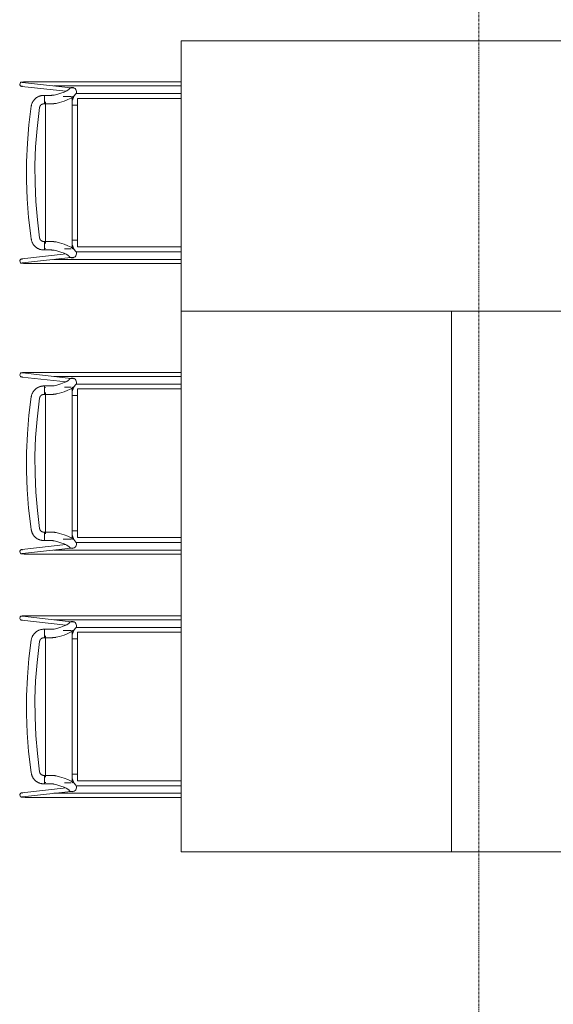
# Model space of a CAD drawing. Header units: millimetres. Extents: x -281 to 121694, y -16481 to 65128.
# Tile 228 of 256: x 80642 to 82221, y 10872 to 13786. Entities that reach past the tile are written whole.
import ezdxf

# ---------------------------------------------------------------- set-up
doc = ezdxf.new("R2010")
doc.units = ezdxf.units.MM
doc.linetypes.add('Grid Line', pattern=[12, 6, -2, 2, -2])
doc.layers.add('A--L$07A__Stramien', color=1, linetype='Continuous', lineweight=5)
doc.layers.add('A--L82__LosseGebruikersInvent', color=1, linetype='Continuous', lineweight=5)

# ---------------------------------------------------------------- blocks, each defined once
blk = doc.blocks.new('NLRS_82_FU_LB_tafel rechthoekig tense 4000-1600x1500-900_mdf italia_cpz - 82_11_XX_tafel rechthoekig_mdf italia_tense_bxd 1600x800-7475135-L_80_ 12')
at = {"layer": 'A--L82__LosseGebruikersInvent', "color": 232}
for p, q in [((-800, 400), (800, 400)), ((-800, -400), (-800, 400)), ((800, 400), (800, -400)), ((800, -400), (-800, -400))]:
    blk.add_line(p, q, dxfattribs=at)
blk = doc.blocks.new('NLRS_82_FU_LB_stoel stapel-koppelbaar aline_wilkhahn_cpz - 82_11_XX_stoel stapel-koppelbaar_wilkhahn_aline_zonder armleuningen-V604-L_80_ 12')
at = {"layer": 'A--L82__LosseGebruikersInvent', "color": 232}
for p, q in [((-268.7, 180), (-268.7, -268.5)), ((-256.7, -196.9), (-256.7, 180)), ((-234.1, -132), (-234.1, 180)), ((-219.9, -127.4), (-219.9, 180)), ((219.9, 180), (219.9, -127.4)), ((234.1, 180), (234.1, -131.9)), ((256.7, 180), (256.7, -196.9)), ((268.7, -268.5), (268.7, 180)), ((-250.2, -138.3), (-267.3, -290.2)), ((225.4, -143.4), (-225, -143.4)), ((219.9, -127.4), (-219.9, -127.4)), ((-200.1, -127.4), (-200.1, -143.6)), ((200.1, -143.6), (200.1, -127.4)), ((225.7, -138.2), (212.1, -143.5)), ((267.3, -290.2), (250.2, -138.3)), ((-255.3, -291.6), (-240.8, -162.1)), ((240.6, -160.6), (255.3, -291.6)), ((-228.7, -212.7), (-228.7, -225.3)), ((-228.7, -225.3), (-228.7, -227)), ((-228.7, -225.3), (-219.5, -225.3)), ((-218.6, -225.3), (-217.4, -225.3)), ((-216.2, -225.3), (-217.4, -225.3)), ((-215.3, -225.3), (-214.1, -225.3)), ((-213, -225.3), (-214.1, -225.3)), ((-212.1, -225.3), (-203.7, -225.3)), ((-209.2, -221.5), (209.2, -221.5)), ((-203.7, -225.3), (-203.7, -212.7)), ((-203.7, -227), (-203.7, -225.3)), ((203.7, -212.7), (203.7, -225.3)), ((203.7, -225.3), (203.7, -227)), ((203.7, -225.3), (212.1, -225.3)), ((206.7, -225.3), (205.4, -225.3)), ((209.1, -225.3), (207.4, -225.3)), ((212.1, -225.3), (209.9, -225.3)), ((214.1, -225.3), (213, -225.3)), ((214.1, -225.3), (215.3, -225.3)), ((217.4, -225.3), (216.2, -225.3)), ((217.4, -225.3), (218.6, -225.3)), ((219.5, -225.3), (228.7, -225.3)), ((224.2, -221.5), (225.4, -221.5)), ((228.7, -225.3), (228.7, -212.7)), ((228.7, -227), (228.7, -225.3))]:
    blk.add_line(p, q, dxfattribs=at)
at = {"layer": 'A--L82__LosseGebruikersInvent', "color": 232, "flags": 128}
for points in [[(-233, -132.2), (-226, -138.5), (-220.7, -146.3), (-216.1, -155.8), (-211.8, -167.2), (-207.7, -180.6), (-205.1, -190.4)], [(-212.1, -143.5), (-214.9, -142.4), (-225.6, -138.2)], [(233, -132.2), (226, -138.5), (220.7, -146.3), (216.1, -155.8), (211.8, -167.2), (207.7, -180.6), (205.1, -190.4)], [(-246.3, -153.4), (-245, -154.8), (-242.2, -159.2), (-238.7, -166.5), (-235.1, -176.5), (-231.3, -188.9), (-229.3, -196.5)], [(246.3, -153.4), (245, -154.8), (242.2, -159.2), (238.7, -166.5), (235.1, -176.5), (231.3, -188.9), (229.3, -196.5)], [(-229.4, -196.3), (-229.4, -196.3), (-229.4, -196.5), (-229.3, -196.6), (-229.3, -196.9), (-229.3, -197.1), (-229.2, -197.5), (-229.2, -197.8), (-229.2, -198.2), (-229.1, -198.6), (-229.1, -199.1), (-229.1, -199.6), (-229, -200.1), (-229, -200.6), (-229, -201.2), (-228.9, -201.8), (-228.9, -202.4), (-228.9, -203), (-228.9, -203.7), (-228.8, -204.3), (-228.8, -205), (-228.8, -205.7), (-228.8, -206.4), (-228.7, -207.1), (-228.7, -207.9), (-228.7, -208.6), (-228.7, -209.4), (-228.7, -210.1), (-228.7, -210.9), (-228.7, -211.6), (-228.7, -212.4), (-228.7, -212.7)], [(-205.1, -190.4), (-204.9, -191), (-204.8, -191.6), (-204.7, -192.1), (-204.6, -192.7), (-204.6, -193.2), (-204.5, -193.7), (-204.4, -194.3), (-204.4, -194.8), (-204.3, -195.4), (-204.3, -196), (-204.2, -196.6), (-204.2, -197.2), (-204.1, -197.8), (-204.1, -198.4), (-204, -199.1), (-204, -199.8), (-204, -200.5), (-203.9, -201.2), (-203.9, -201.9), (-203.9, -202.7), (-203.8, -203.4), (-203.8, -204.2), (-203.8, -205), (-203.8, -205.7), (-203.8, -206.5), (-203.7, -207.3), (-203.7, -208.2), (-203.7, -209), (-203.7, -209.8), (-203.7, -210.6), (-203.7, -211.5), (-203.7, -212.3), (-203.7, -212.7)], [(205.1, -190.4), (204.9, -191), (204.8, -191.6), (204.7, -192.1), (204.6, -192.7), (204.6, -193.2), (204.5, -193.7), (204.4, -194.3), (204.4, -194.8), (204.3, -195.4), (204.3, -196), (204.2, -196.6), (204.2, -197.2), (204.1, -197.8), (204.1, -198.4), (204, -199.1), (204, -199.8), (204, -200.5), (203.9, -201.2), (203.9, -201.9), (203.9, -202.7), (203.8, -203.4), (203.8, -204.2), (203.8, -205), (203.8, -205.7), (203.8, -206.5), (203.7, -207.3), (203.7, -208.2), (203.7, -209), (203.7, -209.8), (203.7, -210.6), (203.7, -211.5), (203.7, -212.3), (203.7, -212.7)], [(229.4, -196.3), (229.4, -196.3), (229.4, -196.5), (229.3, -196.6), (229.3, -196.9), (229.3, -197.1), (229.2, -197.5), (229.2, -197.8), (229.2, -198.2), (229.1, -198.6), (229.1, -199.1), (229.1, -199.6), (229, -200.1), (229, -200.6), (229, -201.2), (228.9, -201.8), (228.9, -202.4), (228.9, -203), (228.9, -203.7), (228.8, -204.3), (228.8, -205), (228.8, -205.7), (228.8, -206.4), (228.7, -207.1), (228.7, -207.9), (228.7, -208.6), (228.7, -209.4), (228.7, -210.1), (228.7, -210.9), (228.7, -211.6), (228.7, -212.4), (228.7, -212.7)], [(-228.7, -227), (-228.7, -228.5), (-228.6, -230), (-228.4, -231.5), (-228.2, -233), (-227.9, -234.5), (-227.6, -236), (-227.2, -237.4), (-226.8, -238.8), (-226.3, -240.3), (-225.7, -241.6), (-225.1, -243), (-224.5, -244.4), (-223.7, -245.7), (-223, -247), (-222.1, -248.2), (-221.3, -249.4), (-220.3, -250.6), (-219.4, -251.8), (-218.4, -252.9), (-217.3, -253.9), (-216.2, -255), (-215.1, -255.9), (-213.9, -256.9), (-212.7, -257.8), (-211.4, -258.6), (-210.2, -259.4), (-208.9, -260.1), (-207.5, -260.8), (-206.2, -261.4), (-204.8, -262), (-203.4, -262.5), (-201.9, -263), (-200.5, -263.4), (-199, -263.7), (-197.6, -264), (-196.5, -264.2)], [(-193, -239.4), (-193.5, -239.3), (-193.9, -239.2), (-194.4, -239.1), (-194.9, -239), (-195.4, -238.8), (-195.9, -238.6), (-196.3, -238.4), (-196.8, -238.2), (-197.2, -238), (-197.6, -237.7), (-198.1, -237.5), (-198.5, -237.2), (-198.9, -236.9), (-199.3, -236.6), (-199.6, -236.2), (-200, -235.9), (-200.4, -235.5), (-200.7, -235.2), (-201, -234.8), (-201.3, -234.4), (-201.6, -234), (-201.9, -233.5), (-202.1, -233.1), (-202.3, -232.7), (-202.6, -232.2), (-202.8, -231.8), (-202.9, -231.3), (-203.1, -230.8), (-203.2, -230.3), (-203.4, -229.9), (-203.5, -229.4), (-203.6, -228.9), (-203.6, -228.4), (-203.7, -227.9), (-203.7, -227.4), (-203.7, -227)], [(203.7, -227), (203.7, -227.5), (203.7, -228), (203.6, -228.5), (203.5, -229), (203.4, -229.5), (203.3, -230), (203.2, -230.5), (203.1, -231), (202.9, -231.4), (202.7, -231.9), (202.5, -232.4), (202.3, -232.8), (202, -233.3), (201.8, -233.7), (201.5, -234.1), (201.2, -234.5), (200.9, -234.9), (200.6, -235.3), (200.2, -235.7), (199.9, -236), (199.5, -236.4), (199.1, -236.7), (198.8, -237), (198.4, -237.3), (197.9, -237.6), (197.5, -237.8), (197.1, -238.1), (196.6, -238.3), (196.2, -238.5), (195.7, -238.7), (195.2, -238.9), (194.8, -239), (194.3, -239.2), (193.8, -239.3), (193.3, -239.4), (193, -239.4)], [(196.5, -264.2), (198, -263.9), (199.5, -263.6), (200.9, -263.3), (202.4, -262.8), (203.8, -262.4), (205.2, -261.8), (206.6, -261.2), (207.9, -260.6), (209.3, -259.9), (210.6, -259.1), (211.8, -258.3), (213.1, -257.5), (214.3, -256.6), (215.4, -255.6), (216.6, -254.7), (217.6, -253.6), (218.7, -252.5), (219.7, -251.4), (220.6, -250.3), (221.5, -249.1), (222.4, -247.8), (223.2, -246.6), (224, -245.3), (224.7, -243.9), (225.3, -242.6), (225.9, -241.2), (226.4, -239.8), (226.9, -238.4), (227.4, -236.9), (227.7, -235.5), (228, -234), (228.3, -232.5), (228.5, -231.1), (228.6, -229.6), (228.7, -228.1), (228.7, -227)], [(193, -239.4), (139.3, -246.1), (85.5, -250.6), (31.5, -252.9), (-22.5, -253.1), (-76.5, -251.1), (-130.4, -247), (-184, -240.7), (-193, -239.4)], [(-255.3, -291.6), (-255.4, -292), (-255.4, -292.4), (-255.5, -292.8), (-255.6, -293.2), (-255.7, -293.6), (-255.8, -294.2), (-256.2, -295), (-257.1, -296.4), (-260.3, -298.4), (-265.1, -297.4), (-266.8, -295.6), (-267.4, -294.6), (-267.6, -293.9), (-267.7, -293.4), (-267.8, -293), (-267.9, -292.6), (-267.9, -292.2), (-268, -291.8), (-268, -291.3), (-268.1, -290.9), (-268.1, -290.4), (-268.2, -289.9), (-268.2, -289.4), (-268.2, -288.8), (-268.3, -288.3), (-268.3, -287.7), (-268.3, -287), (-268.4, -286.4), (-268.4, -285.7), (-268.4, -284.9), (-268.5, -284.2), (-268.5, -283.4), (-268.5, -282.7), (-268.5, -281.9), (-268.6, -281), (-268.6, -280.2), (-268.6, -279.3), (-268.6, -278.4), (-268.6, -277.5), (-268.7, -276.6), (-268.7, -275.7), (-268.7, -274.8), (-268.7, -273.8), (-268.7, -272.9), (-268.7, -271.9), (-268.7, -271), (-268.7, -270), (-268.7, -269), (-268.7, -268.5)], [(-267.3, -290.8), (-267.3, -290.7), (-267.3, -290.6), (-267.3, -290.4), (-267.3, -290.2)], [(-256, -290.7), (-256, -290.6), (-256.1, -290.4), (-256.1, -290.2), (-256.1, -289.8)], [(-196.5, -264.2), (-141.9, -270.9), (-87.1, -275.5), (-32.1, -277.9), (22.9, -278.1), (77.9, -276.1), (132.8, -271.9), (187.4, -265.4), (196.5, -264.2)], [(255.3, -291.6), (255.4, -292), (255.4, -292.4), (255.5, -292.8), (255.6, -293.2), (255.7, -293.6), (255.8, -294.2), (256.2, -295), (257.1, -296.4), (260.3, -298.4), (265.1, -297.4), (266.8, -295.6), (267.4, -294.6), (267.6, -293.9), (267.7, -293.4), (267.8, -293), (267.9, -292.6), (267.9, -292.2), (268, -291.8), (268, -291.3), (268.1, -290.9), (268.1, -290.4), (268.2, -289.9), (268.2, -289.4), (268.2, -288.8), (268.3, -288.3), (268.3, -287.7), (268.3, -287), (268.4, -286.4), (268.4, -285.7), (268.4, -284.9), (268.5, -284.2), (268.5, -283.4), (268.5, -282.7), (268.5, -281.9), (268.6, -281), (268.6, -280.2), (268.6, -279.3), (268.6, -278.4), (268.6, -277.5), (268.7, -276.6), (268.7, -275.7), (268.7, -274.8), (268.7, -273.8), (268.7, -272.9), (268.7, -271.9), (268.7, -271), (268.7, -270), (268.7, -269), (268.7, -268.5)], [(256, -290.7), (256, -290.6), (256.1, -290.4), (256.1, -290.2), (256.1, -289.8)], [(267.3, -290.8), (267.3, -290.7), (267.3, -290.6), (267.3, -290.4), (267.3, -290.2)]]:
    blk.add_lwpolyline(points, dxfattribs=at)
at = {"layer": 'A--L82__LosseGebruikersInvent', "color": 232}
for centre, major_axis, start_param, end_param in [((-239.6, -142.8), (6.6, 10.6), 0.090702, 2.12579), ((-239.6, -142.8), (6.6, 10.6), 2.12579, 3.141593), ((239.6, -142.8), (-6.6, 10.6), 4.157395, 6.192484), ((239.6, -142.8), (-6.6, 10.6), 3.208328, 4.157395)]:
    blk.add_ellipse(centre, major_axis=major_axis, ratio=0.996626, start_param=start_param, end_param=end_param, dxfattribs=at)
for points, knots in [([(-225, -145.1), (-225, -144.9), (-225, -144.3), (-225, -143.6), (-225, -143.4), (-225, -143.4)], [-0.99151334, -0.99151334, -0.99151334, -0.99151334, -0.96796842, -0.93021953, -0.92684943, -0.92684943, -0.92684943, -0.92684943]), ([(225.4, -143.4), (225.4, -143.4), (225.4, -143.6), (225.4, -144.1), (225.4, -144.5), (225.4, -144.5)], [0.92684943, 0.92684943, 0.92684943, 0.92684943, 0.93021953, 0.96796842, 0.9699587, 0.9699587, 0.9699587, 0.9699587]), ([(-225, -169.9), (-225, -168.1), (-225, -164.3), (-225, -160), (-225, -154.1), (-225, -149.5), (-225, -147.6), (-225, -147.2)], [-1.4010515, -1.4010515, -1.4010515, -1.4010515, -1.3427567, -1.2682239, -1.1798177, -1.0909142, -1.0561773, -1.0561773, -1.0561773, -1.0561773]), ([(225.4, -147.2), (225.4, -147.6), (225.4, -149.5), (225.4, -154.1), (225.4, -160), (225.4, -163.5), (225.4, -165.8), (225.4, -166.2)], [1.0561773, 1.0561773, 1.0561773, 1.0561773, 1.0909142, 1.1798177, 1.2682239, 1.3427567, 1.3579422, 1.3579422, 1.3579422, 1.3579422])]:
    blk.add_open_spline(points, degree=3, knots=knots, dxfattribs=at)
blk = doc.blocks.new('NLRS_82_FU_LB_stoel stapel-koppelbaar aline_wilkhahn_cpz - 82_11_XX_stoel stapel-koppelbaar_wilkhahn_aline_zonder armleuningen-V605-L_80_ 12')
at = {"layer": 'A--L82__LosseGebruikersInvent', "color": 232}
for p, q in [((-240.8, 162.1), (-255.3, 291.6)), ((255.3, 291.6), (240.6, 160.6)), ((-268.7, 268.5), (-268.7, -180)), ((-267.3, 290.2), (-250.2, 138.3)), ((250.2, 138.3), (267.3, 290.2)), ((268.7, -180), (268.7, 268.5)), ((-228.7, 227), (-228.7, 225.3)), ((-228.7, 225.3), (-228.7, 212.7)), ((-219.5, 225.3), (-228.7, 225.3)), ((-222.5, 225.3), (-222.4, 225.3)), ((-217.4, 225.3), (-218.6, 225.3)), ((-217.4, 225.3), (-216.2, 225.3)), ((-214.1, 225.3), (-215.3, 225.3)), ((-214.1, 225.3), (-213, 225.3)), ((-212.1, 225.3), (-209.9, 225.3)), ((-203.7, 225.3), (-212.1, 225.3)), ((209.2, 221.5), (-209.2, 221.5)), ((-209.1, 225.3), (-207.4, 225.3)), ((-206.7, 225.3), (-205.4, 225.3)), ((-203.7, 225.3), (-203.7, 227)), ((-203.7, 212.7), (-203.7, 225.3)), ((203.7, 227), (203.7, 225.3)), ((203.7, 225.3), (203.7, 212.7)), ((212.1, 225.3), (203.7, 225.3)), ((213, 225.3), (214.1, 225.3)), ((215.3, 225.3), (214.1, 225.3)), ((216.2, 225.3), (217.4, 225.3)), ((218.6, 225.3), (217.4, 225.3)), ((228.7, 225.3), (219.5, 225.3)), ((225.4, 221.5), (224.2, 221.5)), ((228.7, 225.3), (228.7, 227)), ((228.7, 212.7), (228.7, 225.3)), ((-256.7, -180), (-256.7, 196.9)), ((256.7, 196.9), (256.7, -180)), ((-234.1, -180), (-234.1, 132)), ((-225.6, 138.2), (-212, 143.5)), ((-225, 143.4), (225.4, 143.4)), ((-219.9, 127.4), (219.9, 127.4)), ((-219.9, -180), (-219.9, 127.4)), ((-200.1, 143.6), (-200.1, 127.4)), ((200.1, 127.4), (200.1, 143.6)), ((219.9, 127.4), (219.9, -180)), ((234.1, 131.9), (234.1, -180))]:
    blk.add_line(p, q, dxfattribs=at)
at = {"layer": 'A--L82__LosseGebruikersInvent', "color": 232, "flags": 128}
for points in [[(-255.3, 291.6), (-255.4, 292), (-255.4, 292.4), (-255.5, 292.8), (-255.6, 293.2), (-255.7, 293.6), (-255.8, 294.2), (-256.2, 295), (-257.1, 296.4), (-260.3, 298.4), (-265.1, 297.4), (-266.8, 295.6), (-267.4, 294.6), (-267.6, 293.9), (-267.7, 293.4), (-267.8, 293), (-267.9, 292.6), (-267.9, 292.2), (-268, 291.8), (-268, 291.3), (-268.1, 290.9), (-268.1, 290.4), (-268.2, 289.9), (-268.2, 289.4), (-268.2, 288.8), (-268.3, 288.3), (-268.3, 287.7), (-268.3, 287), (-268.4, 286.4), (-268.4, 285.7), (-268.4, 284.9), (-268.5, 284.2), (-268.5, 283.4), (-268.5, 282.7), (-268.5, 281.9), (-268.6, 281), (-268.6, 280.2), (-268.6, 279.3), (-268.6, 278.4), (-268.6, 277.5), (-268.7, 276.6), (-268.7, 275.7), (-268.7, 274.8), (-268.7, 273.8), (-268.7, 272.9), (-268.7, 271.9), (-268.7, 271), (-268.7, 270), (-268.7, 269), (-268.7, 268.5)], [(255.3, 291.6), (255.4, 292), (255.4, 292.4), (255.5, 292.8), (255.6, 293.2), (255.7, 293.6), (255.8, 294.2), (256.2, 295), (257.1, 296.4), (260.3, 298.4), (265.1, 297.4), (266.8, 295.6), (267.4, 294.6), (267.6, 293.9), (267.7, 293.4), (267.8, 293), (267.9, 292.6), (267.9, 292.2), (268, 291.8), (268, 291.3), (268.1, 290.9), (268.1, 290.4), (268.2, 289.9), (268.2, 289.4), (268.2, 288.8), (268.3, 288.3), (268.3, 287.7), (268.3, 287), (268.4, 286.4), (268.4, 285.7), (268.4, 284.9), (268.5, 284.2), (268.5, 283.4), (268.5, 282.7), (268.5, 281.9), (268.6, 281), (268.6, 280.2), (268.6, 279.3), (268.6, 278.4), (268.6, 277.5), (268.7, 276.6), (268.7, 275.7), (268.7, 274.8), (268.7, 273.8), (268.7, 272.9), (268.7, 271.9), (268.7, 271), (268.7, 270), (268.7, 269), (268.7, 268.5)], [(-267.3, 290.8), (-267.3, 290.7), (-267.3, 290.6), (-267.3, 290.4), (-267.3, 290.2)], [(-256, 290.7), (-256, 290.6), (-256.1, 290.4), (-256.1, 290.2), (-256.1, 289.8)], [(-196.5, 264.2), (-198, 263.9), (-199.5, 263.6), (-200.9, 263.3), (-202.4, 262.8), (-203.8, 262.4), (-205.2, 261.8), (-206.6, 261.2), (-207.9, 260.6), (-209.3, 259.9), (-210.6, 259.1), (-211.8, 258.3), (-213.1, 257.5), (-214.3, 256.6), (-215.4, 255.6), (-216.6, 254.7), (-217.6, 253.6), (-218.7, 252.5), (-219.7, 251.4), (-220.6, 250.3), (-221.5, 249.1), (-222.4, 247.8), (-223.2, 246.6), (-224, 245.3), (-224.7, 243.9), (-225.3, 242.6), (-225.9, 241.2), (-226.4, 239.8), (-226.9, 238.4), (-227.4, 236.9), (-227.7, 235.5), (-228, 234), (-228.3, 232.5), (-228.5, 231.1), (-228.6, 229.6), (-228.7, 228.1), (-228.7, 227)], [(196.5, 264.2), (141.9, 270.9), (87.1, 275.5), (32.1, 277.9), (-22.9, 278.1), (-77.9, 276.1), (-132.8, 271.9), (-187.4, 265.4), (-196.5, 264.2)], [(228.7, 227), (228.7, 228.5), (228.6, 230), (228.4, 231.5), (228.2, 233), (227.9, 234.5), (227.6, 236), (227.2, 237.4), (226.8, 238.8), (226.3, 240.3), (225.7, 241.6), (225.1, 243), (224.5, 244.4), (223.7, 245.7), (223, 247), (222.1, 248.2), (221.3, 249.4), (220.3, 250.6), (219.4, 251.8), (218.4, 252.9), (217.3, 253.9), (216.2, 255), (215.1, 255.9), (213.9, 256.9), (212.7, 257.8), (211.4, 258.6), (210.2, 259.4), (208.9, 260.1), (207.5, 260.8), (206.2, 261.4), (204.8, 262), (203.4, 262.5), (201.9, 263), (200.5, 263.4), (199, 263.7), (197.6, 264), (196.5, 264.2)], [(256, 290.7), (256, 290.6), (256.1, 290.4), (256.1, 290.2), (256.1, 289.8)], [(267.3, 290.8), (267.3, 290.7), (267.3, 290.6), (267.3, 290.4), (267.3, 290.2)], [(-203.7, 227), (-203.7, 227.5), (-203.7, 228), (-203.6, 228.5), (-203.5, 229), (-203.4, 229.5), (-203.3, 230), (-203.2, 230.5), (-203.1, 231), (-202.9, 231.4), (-202.7, 231.9), (-202.5, 232.4), (-202.3, 232.8), (-202, 233.3), (-201.8, 233.7), (-201.5, 234.1), (-201.2, 234.5), (-200.9, 234.9), (-200.6, 235.3), (-200.2, 235.7), (-199.9, 236), (-199.5, 236.4), (-199.1, 236.7), (-198.8, 237), (-198.4, 237.3), (-197.9, 237.6), (-197.5, 237.8), (-197.1, 238.1), (-196.6, 238.3), (-196.2, 238.5), (-195.7, 238.7), (-195.2, 238.9), (-194.8, 239), (-194.3, 239.2), (-193.8, 239.3), (-193.3, 239.4), (-193, 239.4)], [(-193, 239.4), (-139.3, 246.1), (-85.5, 250.6), (-31.5, 252.9), (22.5, 253.1), (76.5, 251.1), (130.4, 247), (184, 240.7), (193, 239.4)], [(193, 239.4), (193.5, 239.3), (193.9, 239.2), (194.4, 239.1), (194.9, 239), (195.4, 238.8), (195.9, 238.6), (196.3, 238.4), (196.8, 238.2), (197.2, 238), (197.6, 237.7), (198.1, 237.5), (198.5, 237.2), (198.9, 236.9), (199.3, 236.6), (199.6, 236.2), (200, 235.9), (200.4, 235.5), (200.7, 235.2), (201, 234.8), (201.3, 234.4), (201.6, 234), (201.9, 233.5), (202.1, 233.1), (202.3, 232.7), (202.6, 232.2), (202.8, 231.8), (202.9, 231.3), (203.1, 230.8), (203.2, 230.3), (203.4, 229.9), (203.5, 229.4), (203.6, 228.9), (203.6, 228.4), (203.7, 227.9), (203.7, 227.4), (203.7, 227)], [(-229.4, 196.3), (-229.4, 196.3), (-229.4, 196.5), (-229.3, 196.6), (-229.3, 196.9), (-229.3, 197.1), (-229.2, 197.5), (-229.2, 197.8), (-229.2, 198.2), (-229.1, 198.6), (-229.1, 199.1), (-229.1, 199.6), (-229, 200.1), (-229, 200.6), (-229, 201.2), (-228.9, 201.8), (-228.9, 202.4), (-228.9, 203), (-228.9, 203.7), (-228.8, 204.3), (-228.8, 205), (-228.8, 205.7), (-228.8, 206.4), (-228.7, 207.1), (-228.7, 207.9), (-228.7, 208.6), (-228.7, 209.4), (-228.7, 210.1), (-228.7, 210.9), (-228.7, 211.6), (-228.7, 212.4), (-228.7, 212.7)], [(-205.1, 190.4), (-204.9, 191), (-204.8, 191.6), (-204.7, 192.1), (-204.6, 192.7), (-204.6, 193.2), (-204.5, 193.7), (-204.4, 194.3), (-204.4, 194.8), (-204.3, 195.4), (-204.3, 196), (-204.2, 196.6), (-204.2, 197.2), (-204.1, 197.8), (-204.1, 198.4), (-204, 199.1), (-204, 199.8), (-204, 200.5), (-203.9, 201.2), (-203.9, 201.9), (-203.9, 202.7), (-203.8, 203.4), (-203.8, 204.2), (-203.8, 205), (-203.8, 205.7), (-203.8, 206.5), (-203.7, 207.3), (-203.7, 208.2), (-203.7, 209), (-203.7, 209.8), (-203.7, 210.6), (-203.7, 211.5), (-203.7, 212.3), (-203.7, 212.7)], [(205.1, 190.4), (204.9, 191), (204.8, 191.6), (204.7, 192.1), (204.6, 192.7), (204.6, 193.2), (204.5, 193.7), (204.4, 194.3), (204.4, 194.8), (204.3, 195.4), (204.3, 196), (204.2, 196.6), (204.2, 197.2), (204.1, 197.8), (204.1, 198.4), (204, 199.1), (204, 199.8), (204, 200.5), (203.9, 201.2), (203.9, 201.9), (203.9, 202.7), (203.8, 203.4), (203.8, 204.2), (203.8, 205), (203.8, 205.7), (203.8, 206.5), (203.7, 207.3), (203.7, 208.2), (203.7, 209), (203.7, 209.8), (203.7, 210.6), (203.7, 211.5), (203.7, 212.3), (203.7, 212.7)], [(229.4, 196.3), (229.4, 196.3), (229.4, 196.5), (229.3, 196.6), (229.3, 196.9), (229.3, 197.1), (229.2, 197.5), (229.2, 197.8), (229.2, 198.2), (229.1, 198.6), (229.1, 199.1), (229.1, 199.6), (229, 200.1), (229, 200.6), (229, 201.2), (228.9, 201.8), (228.9, 202.4), (228.9, 203), (228.9, 203.7), (228.8, 204.3), (228.8, 205), (228.8, 205.7), (228.8, 206.4), (228.7, 207.1), (228.7, 207.9), (228.7, 208.6), (228.7, 209.4), (228.7, 210.1), (228.7, 210.9), (228.7, 211.6), (228.7, 212.4), (228.7, 212.7)], [(-246.3, 153.4), (-245, 154.8), (-242.2, 159.2), (-238.7, 166.5), (-235.1, 176.5), (-231.3, 188.9), (-229.3, 196.5)], [(-233, 132.2), (-226, 138.5), (-220.7, 146.3), (-216.1, 155.8), (-211.8, 167.2), (-207.7, 180.6), (-205.1, 190.4)], [(233, 132.2), (226, 138.5), (220.7, 146.3), (216.1, 155.8), (211.8, 167.2), (207.7, 180.6), (205.1, 190.4)], [(246.3, 153.4), (245, 154.8), (242.2, 159.2), (238.7, 166.5), (235.1, 176.5), (231.3, 188.9), (229.3, 196.5)], [(212.2, 143.5), (215.1, 142.4), (225.7, 138.2)]]:
    blk.add_lwpolyline(points, dxfattribs=at)
at = {"layer": 'A--L82__LosseGebruikersInvent', "color": 232}
for centre, major_axis, start_param, end_param in [((-239.6, 142.8), (-6.6, 10.6), 0, 1.015802), ((239.6, 142.8), (6.6, 10.6), 5.267383, 6.21645), ((-239.6, 142.8), (-6.6, 10.6), 1.015802, 3.050891), ((239.6, 142.8), (6.6, 10.6), 3.232294, 5.267383)]:
    blk.add_ellipse(centre, major_axis=major_axis, ratio=0.996626, start_param=start_param, end_param=end_param, dxfattribs=at)
for points, knots in [([(-225, 147.2), (-225, 147.6), (-225, 149.5), (-225, 154.1), (-225, 160), (-225, 164.3), (-225, 168.1), (-225, 169.9)], [1.0561773, 1.0561773, 1.0561773, 1.0561773, 1.0909142, 1.1798177, 1.2682239, 1.3427567, 1.4010515, 1.4010515, 1.4010515, 1.4010515]), ([(225.4, 166.2), (225.4, 165.8), (225.4, 163.5), (225.4, 160), (225.4, 154.1), (225.4, 149.5), (225.4, 147.6), (225.4, 147.2)], [-1.3579422, -1.3579422, -1.3579422, -1.3579422, -1.3427567, -1.2682239, -1.1798177, -1.0909142, -1.0561773, -1.0561773, -1.0561773, -1.0561773]), ([(-225, 143.4), (-225, 143.4), (-225, 143.6), (-225, 144.3), (-225, 144.9), (-225, 145.1)], [0.92684943, 0.92684943, 0.92684943, 0.92684943, 0.93021953, 0.96796842, 0.99151334, 0.99151334, 0.99151334, 0.99151334]), ([(225.4, 144.5), (225.4, 144.5), (225.4, 144.1), (225.4, 143.6), (225.4, 143.4), (225.4, 143.4)], [-0.9699587, -0.9699587, -0.9699587, -0.9699587, -0.96796842, -0.93021953, -0.92684943, -0.92684943, -0.92684943, -0.92684943])]:
    blk.add_open_spline(points, degree=3, knots=knots, dxfattribs=at)
blk = doc.blocks.new('NLRS_82_FU_LB_tafel rechthoekig tense 4000-1600x1500-900_mdf italia_cpz - 82_11_XX_tafel rechthoekig_mdf italia_tense_bxd 1600x800-7483544-L_80_ 12')
at = {"layer": 'A--L82__LosseGebruikersInvent', "color": 232}
for p, q in [((-800, 400), (800, 400)), ((-800, -400), (-800, 400)), ((800, 400), (800, -400)), ((800, -400), (-800, -400))]:
    blk.add_line(p, q, dxfattribs=at)

msp = doc.modelspace()

# ---------------------------------------------------------------- linework, layer by layer
at = {"layer": 'A--L$07A__Stramien', "linetype": 'Grid Line'}
msp.add_line((82000, 64428.4), (82000, 5044.8), dxfattribs=at)

# ---------------------------------------------------------------- block references
at = {"layer": 'A--L82__LosseGebruikersInvent', "color": 232}
for name, p, rotation in [('NLRS_82_FU_LB_tafel rechthoekig tense 4000-1600x1500-900_mdf italia_cpz - 82_11_XX_tafel rechthoekig_mdf italia_tense_bxd 1600x800-7475135-L_80_ 12', (81920, 13323.5), 180), ('NLRS_82_FU_LB_stoel stapel-koppelbaar aline_wilkhahn_cpz - 82_11_XX_stoel stapel-koppelbaar_wilkhahn_aline_zonder armleuningen-V604-L_80_ 12', (80940, 13333.5), 270.0000000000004), ('NLRS_82_FU_LB_tafel rechthoekig tense 4000-1600x1500-900_mdf italia_cpz - 82_11_XX_tafel rechthoekig_mdf italia_tense_bxd 1600x800-7475135-L_80_ 12', (81520, 12123.5), 269.9999999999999), ('NLRS_82_FU_LB_tafel rechthoekig tense 4000-1600x1500-900_mdf italia_cpz - 82_11_XX_tafel rechthoekig_mdf italia_tense_bxd 1600x800-7483544-L_80_ 12', (82320, 12123.5), 269.9999999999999), ('NLRS_82_FU_LB_stoel stapel-koppelbaar aline_wilkhahn_cpz - 82_11_XX_stoel stapel-koppelbaar_wilkhahn_aline_zonder armleuningen-V605-L_80_ 12', (80940, 12473.5), 89.99999999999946), ('NLRS_82_FU_LB_stoel stapel-koppelbaar aline_wilkhahn_cpz - 82_11_XX_stoel stapel-koppelbaar_wilkhahn_aline_zonder armleuningen-V604-L_80_ 12', (80940, 11753.5), 270.0000000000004)]:
    msp.add_blockref(name, p, dxfattribs=dict(at, rotation=rotation))

doc.saveas('drawing.dxf')
